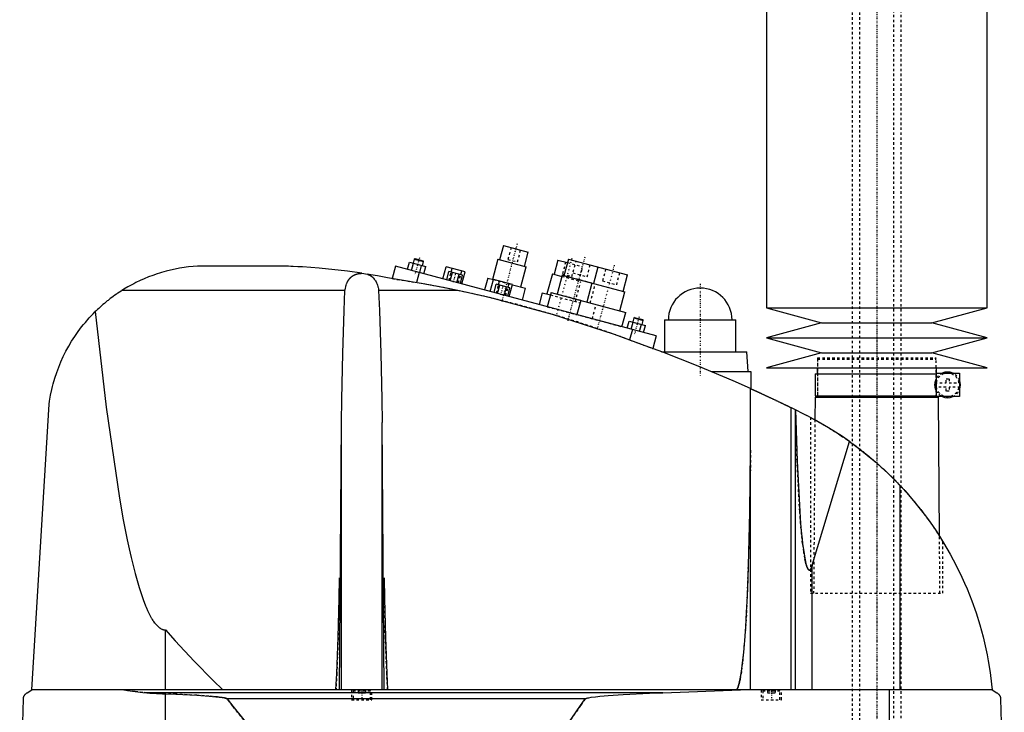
# Model space of a CAD drawing. Extents: x -139 to 602, y -144 to 599.
# Tile 5 of 6: x 200 to 602, y 68 to 351. Entities that reach past the tile are written whole.
import ezdxf

# ---------------------------------------------------------------- set-up
doc = ezdxf.new("R2010")
doc.units = 0
doc.linetypes.add('CENTER', pattern=[1.5, 0.45, -0.5, 0.05, -0.5])
doc.linetypes.add('DASHED', pattern=[2, 1, -1])
for name, color, linetype in [('AM_0', 7, 'CONTINUOUS'), ('AM_3', 7, 'DASHED'), ('AM_7', 7, 'CENTER')]:
    doc.layers.add(name, color=color, linetype=linetype)

msp = doc.modelspace()

# ---------------------------------------------------------------- linework, layer by layer
at = {"layer": 'AM_0', "color": 7, "linetype": 'CONTINUOUS'}
for p, q in [((505, 375), (505, 232.9)), ((595, 232.9), (595, 375)), ((397.76, 258.36), (396.21, 252.57)), ((397.76, 258.36), (407.9, 255.65)), ((361.65, 253.03), (361.34, 252.85)), ((361.65, 253.03), (365.03, 252.12)), ((406.35, 249.85), (407.9, 255.65)), ((305.5, 250), (274, 250)), ((353.75, 249.97), (352.38, 244.86)), ((460, 221.5), (353.75, 249.97)), ((358.61, 248.67), (359.39, 251.56)), ((359.39, 251.56), (366.08, 249.77)), ((360.29, 248.22), (361.06, 251.12)), ((361.34, 252.85), (360.89, 251.16)), ((361.34, 252.85), (365.21, 251.82)), ((363.63, 247.32), (364.41, 250.22)), ((364.75, 250.13), (365.21, 251.82)), ((365.21, 251.82), (365.03, 252.12)), ((365.3, 246.87), (366.08, 249.77)), ((373.07, 244.79), (374.39, 249.72)), ((382.11, 247.65), (374.39, 249.72)), ((376.48, 247.5), (376.89, 249.05)), ((395.48, 252.76), (393.28, 244.55)), ((395.48, 252.76), (407.07, 249.66)), ((404.87, 241.45), (407.07, 249.66)), ((419.98, 252.41), (418.42, 246.62)), ((419.98, 252.41), (423.84, 251.38)), ((424.23, 252.83), (422.42, 246.06)), ((424.23, 252.83), (448.38, 246.36)), ((436.3, 249.59), (434.49, 242.83)), ((340.04, 247.02), (342.28, 246.66)), ((363.41, 247.38), (362.3, 243.24)), ((374.62, 244.38), (375.53, 247.76)), ((381.11, 246.26), (375.53, 247.76)), ((376.02, 244), (376.93, 247.38)), ((378.81, 243.26), (379.71, 246.64)), ((380.2, 242.88), (381.11, 246.26)), ((380.34, 246.47), (380.76, 248.01)), ((380.79, 242.72), (382.11, 247.65)), ((391.35, 245.07), (390.06, 240.24)), ((391.35, 245.07), (393.68, 244.45)), ((417.7, 246.81), (415.5, 238.6)), ((417.7, 246.81), (421.56, 245.78)), ((421.69, 246.26), (419.62, 238.53)), ((421.69, 246.26), (447.29, 239.4)), ((446.56, 239.59), (448.38, 246.36)), ((392.39, 239.62), (393.71, 244.54)), ((401.43, 242.47), (393.71, 244.54)), ((393.94, 239.2), (394.85, 242.58)), ((400.43, 241.09), (394.85, 242.58)), ((395.34, 238.83), (396.24, 242.21)), ((395.8, 242.33), (396.21, 243.87)), ((398.13, 238.08), (399.03, 241.46)), ((399.52, 237.71), (400.43, 241.09)), ((399.66, 241.29), (400.08, 242.84)), ((400.11, 237.55), (401.43, 242.47)), ((401.41, 242.38), (406.81, 240.93)), ((405.51, 236.1), (406.81, 240.93)), ((433.77, 243.02), (431.7, 235.3)), ((333.13, 240), (242.19, 240)), ((379.16, 240), (346.87, 240)), ((413.57, 239.12), (412.27, 234.29)), ((413.57, 239.12), (416.95, 238.21)), ((417.21, 239.18), (415.65, 233.38)), ((417.21, 239.18), (447.63, 231.03)), ((445.22, 231.67), (447.29, 239.4)), ((429.28, 235.94), (427.73, 230.15)), ((505, 232.9), (527.5, 226.8)), ((505, 232.9), (595, 232.9)), ((572.5, 226.8), (595, 232.9)), ((446.08, 225.23), (447.63, 231.03)), ((451.24, 229.02), (450.93, 228.85)), ((451.24, 229.02), (454.62, 228.12)), ((448.2, 224.66), (448.98, 227.56)), ((448.98, 227.56), (455.67, 225.77)), ((449.88, 224.21), (450.65, 227.11)), ((450.93, 228.85), (450.48, 227.16)), ((450.93, 228.85), (454.8, 227.81)), ((453.22, 223.32), (454, 226.21)), ((454.34, 226.12), (454.8, 227.81)), ((454.8, 227.81), (454.62, 228.12)), ((454.89, 222.87), (455.67, 225.77)), ((463.5, 228), (463.5, 215)), ((463.5, 228), (492.5, 228)), ((492.5, 215), (492.5, 228)), ((527.5, 226.8), (505, 220.7)), ((527.5, 226.8), (572.5, 226.8)), ((595, 220.7), (572.5, 226.8)), ((450.34, 224.09), (449.21, 219.86)), ((460, 221.5), (458.62, 216.36)), ((505, 220.7), (527.5, 214.6)), ((505, 220.7), (595, 220.7)), ((572.5, 214.6), (595, 220.7)), ((462.27, 215), (497, 215)), ((497.5, 207), (497, 215)), ((527.5, 214.6), (505, 208.5)), ((527.5, 214.6), (572.5, 214.6)), ((595, 208.5), (572.5, 214.6)), ((482.43, 207), (498.65, 207)), ((498.65, 207), (498.65, 199.94)), ((505, 208.5), (595, 208.5)), ((524.85, 206), (524.85, 197)), ((524.85, 206), (574.4, 206)), ((525.65, 208.5), (525.65, 206)), ((574.35, 206), (574.35, 208.5)), ((574.4, 206.3), (583.75, 206.3)), ((574.4, 196.7), (574.4, 206.3)), ((583.75, 206.3), (583.75, 196.7)), ((498.5, 77.05), (498.5, 200.01)), ((524.85, 197), (574.4, 197)), ((525.65, 197), (525.65, 196.5)), ((574.35, 196.5), (574.35, 197)), ((205.5, 77.05), (212.5, 193.62)), ((524.83, 196.5), (524.76, 187.27)), ((524.83, 196.5), (575.17, 196.5)), ((583.75, 196.7), (574.4, 196.7)), ((575.58, 139.77), (575.17, 196.5)), ((515.04, 77.05), (515.04, 192.21)), ((515.04, 192.21), (521.5, 189)), ((516.82, 77.05), (516.82, 191.34)), ((330.88, 77.05), (331.67, 186.12)), ((331.67, 77.05), (331.67, 186.12)), ((349.12, 77.05), (348.33, 186.12)), ((348.33, 77.05), (348.33, 186.12)), ((523, 188.22), (524.76, 187.27)), ((523.7, 127.93), (538.83, 178.45)), ((559.54, 77.05), (559.54, 160.38)), ((575.58, 139.76), (577, 137.5)), ((523.7, 77.05), (523.7, 127.93)), ((260, 77.05), (260, 101.49)), ((203.5, 75.85), (205.5, 77.05)), ((597, 77.05), (205.5, 77.05)), ((462.76, 75.85), (494.4, 77.05)), ((555.15, 16.5), (555.15, 77.05)), ((597, 77.05), (599, 75.85)), ((200.5, 16.5), (202, 73.35)), ((462.76, 75.85), (252.3, 75.85)), ((260, 16.5), (260, 75.49)), ((431.04, 73.35), (285.14, 73.35)), ((600.5, 73.35), (602, 16.5))]:
    msp.add_line(p, q, dxfattribs=at)
for points in [[(274, 250, 0), (273.07, 249.95, 0), (271.22, 249.81, 0), (269.37, 249.62, 0), (268.44, 249.51, 0), (267.52, 249.38, 0), (265.68, 249.08, 0), (263.84, 248.73, 0), (262.01, 248.33, 0), (260.2, 247.87, 0), (258.39, 247.36, 0), (257.49, 247.09, 0), (256.6, 246.8, 0), (254.82, 246.19, 0), (253.05, 245.52, 0), (251.31, 244.8, 0), (249.59, 244.04, 0), (247.9, 243.22, 0), (247.06, 242.79, 0), (246.23, 242.36, 0), (244.59, 241.45, 0), (242.98, 240.49, 0), (242.19, 240, 0)], [(340.04, 247.02, 0), (334.21, 247.86, 0), (322.58, 249.13, 0), (315.86, 249.61, 0), (313.96, 249.72, 0), (312.06, 249.8, 0), (311.12, 249.84, 0), (310.18, 249.88, 0), (308.3, 249.94, 0), (306.43, 249.98, 0), (305.5, 250, 0)], [(333.13, 240, 0), (333.17, 240.31, 0), (333.29, 240.92, 0), (333.43, 241.53, 0), (333.51, 241.83, 0), (333.6, 242.12, 0), (333.8, 242.7, 0), (333.93, 243.02, 0), (333.97, 243.11, 0), (334.01, 243.21, 0), (334.03, 243.25, 0), (334.05, 243.3, 0), (334.09, 243.38, 0), (334.13, 243.47, 0), (334.18, 243.56, 0), (334.22, 243.65, 0), (334.27, 243.73, 0), (334.29, 243.78, 0), (334.32, 243.82, 0), (334.37, 243.9, 0), (334.42, 243.99, 0), (334.47, 244.07, 0), (334.52, 244.15, 0), (334.57, 244.23, 0), (334.6, 244.27, 0), (334.62, 244.31, 0), (334.68, 244.39, 0), (334.73, 244.47, 0), (334.79, 244.55, 0), (334.85, 244.62, 0), (334.91, 244.7, 0), (334.93, 244.74, 0), (334.96, 244.77, 0), (335.03, 244.85, 0), (335.09, 244.92, 0), (335.12, 244.95, 0), (335.15, 244.99, 0), (335.21, 245.06, 0), (335.28, 245.13, 0), (335.31, 245.16, 0), (335.34, 245.2, 0), (335.41, 245.26, 0), (335.48, 245.33, 0), (335.55, 245.39, 0), (335.62, 245.46, 0), (335.69, 245.52, 0), (335.73, 245.55, 0), (335.76, 245.58, 0), (335.84, 245.64, 0), (335.91, 245.7, 0), (335.99, 245.76, 0), (336.06, 245.81, 0), (336.14, 245.87, 0), (336.18, 245.89, 0), (336.22, 245.92, 0), (336.3, 245.97, 0), (336.38, 246.03, 0), (336.46, 246.08, 0), (336.54, 246.13, 0), (336.63, 246.18, 0), (336.67, 246.2, 0), (336.72, 246.22, 0), (336.81, 246.27, 0), (336.9, 246.32, 0), (336.99, 246.36, 0), (337.08, 246.41, 0), (337.18, 246.45, 0), (337.22, 246.47, 0), (337.27, 246.49, 0), (337.37, 246.53, 0), (337.47, 246.57, 0), (337.57, 246.6, 0), (337.67, 246.64, 0), (337.77, 246.67, 0), (337.82, 246.69, 0), (337.87, 246.71, 0), (337.97, 246.74, 0), (338.08, 246.77, 0), (338.13, 246.78, 0), (338.18, 246.79, 0), (338.29, 246.82, 0), (338.39, 246.84, 0), (338.45, 246.86, 0), (338.5, 246.87, 0), (338.6, 246.89, 0), (338.71, 246.91, 0), (338.82, 246.93, 0), (338.93, 246.94, 0), (339.03, 246.96, 0), (339.09, 246.96, 0), (339.14, 246.97, 0), (339.25, 246.98, 0), (339.35, 246.99, 0), (339.46, 247, 0), (339.57, 247.01, 0), (339.67, 247.01, 0), (339.72, 247.01, 0), (339.78, 247.02, 0), (339.88, 247.02, 0), (339.98, 247.02, 0), (340.04, 247.02, 0)], [(350.5, 245.15, 0), (349.14, 245.42, 0), (346.4, 245.94, 0), (343.66, 246.42, 0), (342.28, 246.66, 0)], [(342.28, 246.66, 0), (342.32, 246.64, 0), (342.4, 246.61, 0), (342.48, 246.59, 0), (342.52, 246.57, 0), (342.56, 246.56, 0), (342.64, 246.53, 0), (342.72, 246.49, 0), (342.79, 246.46, 0), (342.87, 246.43, 0), (342.94, 246.39, 0), (342.98, 246.38, 0), (343.02, 246.36, 0), (343.09, 246.32, 0), (343.16, 246.29, 0), (343.24, 246.25, 0), (343.31, 246.21, 0), (343.37, 246.17, 0), (343.41, 246.15, 0), (343.44, 246.13, 0), (343.51, 246.09, 0), (343.58, 246.05, 0), (343.61, 246.03, 0), (343.64, 246.01, 0), (343.71, 245.97, 0), (343.77, 245.93, 0), (343.8, 245.91, 0), (343.83, 245.89, 0), (343.89, 245.84, 0), (343.96, 245.8, 0), (344.02, 245.75, 0), (344.08, 245.71, 0), (344.14, 245.66, 0), (344.17, 245.64, 0), (344.19, 245.61, 0), (344.25, 245.57, 0), (344.31, 245.52, 0), (344.37, 245.47, 0), (344.42, 245.42, 0), (344.48, 245.37, 0), (344.51, 245.34, 0), (344.53, 245.32, 0), (344.59, 245.26, 0), (344.64, 245.21, 0), (344.82, 245.02, 0), (345.11, 244.67, 0), (345.38, 244.3, 0), (345.51, 244.11, 0), (345.63, 243.91, 0), (345.85, 243.5, 0), (346.05, 243.07, 0), (346.23, 242.63, 0), (346.39, 242.17, 0), (346.53, 241.7, 0), (346.59, 241.46, 0), (346.65, 241.22, 0), (346.75, 240.74, 0), (346.84, 240.25, 0), (346.87, 240, 0)], [(379.16, 240, 0), (374.48, 240.96, 0), (364.99, 242.76, 0), (355.36, 244.4, 0), (350.5, 245.15, 0)], [(242.19, 240, 0), (241.86, 239.79, 0), (241.22, 239.37, 0), (240.58, 238.95, 0), (240.26, 238.73, 0), (239.94, 238.51, 0), (239.31, 238.07, 0), (238.68, 237.62, 0), (238.06, 237.16, 0), (237.45, 236.7, 0), (236.84, 236.23, 0), (236.53, 235.99, 0), (236.23, 235.75, 0), (235.64, 235.26, 0), (235.04, 234.77, 0), (234.46, 234.27, 0), (233.88, 233.76, 0), (233.3, 233.25, 0), (233.02, 232.99, 0), (232.73, 232.73, 0), (232.17, 232.2, 0), (231.62, 231.66, 0), (231.34, 231.39, 0)], [(331.67, 186.12, 0), (331.81, 195.73, 0), (332.22, 214.34, 0), (332.79, 231.8, 0), (333.13, 240, 0)], [(346.87, 240, 0), (347.21, 231.8, 0), (347.78, 214.34, 0), (348.19, 195.73, 0), (348.33, 186.12, 0)], [(455.5, 217.5, 0), (443.04, 222.09, 0), (417.78, 230.27, 0), (392.11, 237.1, 0), (379.16, 240, 0)], [(212.5, 193.62, 0), (212.68, 194.85, 0), (213.09, 197.27, 0), (213.59, 199.65, 0), (213.87, 200.82, 0), (214.17, 201.98, 0), (214.84, 204.28, 0), (215.58, 206.54, 0), (216.41, 208.76, 0), (217.31, 210.94, 0), (218.29, 213.09, 0), (218.8, 214.15, 0), (219.34, 215.2, 0), (220.48, 217.28, 0), (221.68, 219.31, 0), (222.97, 221.3, 0), (224.33, 223.25, 0), (225.76, 225.15, 0), (226.51, 226.08, 0), (227.27, 227, 0), (228.85, 228.8, 0), (230.49, 230.54, 0), (231.34, 231.39, 0)], [(231.34, 231.39, 0), (235.75, 192.38, 0), (241.14, 155.29, 0), (242.72, 146.42, 0), (244.32, 138.32, 0), (245.13, 134.57, 0), (245.93, 131.02, 0), (247.56, 124.51, 0), (249.19, 118.8, 0), (250.84, 113.89, 0), (251.8, 111.41, 0), (252.08, 110.75, 0), (252.36, 110.11, 0), (252.49, 109.8, 0), (252.63, 109.5, 0), (252.91, 108.9, 0), (253.19, 108.34, 0), (253.46, 107.79, 0), (253.74, 107.26, 0), (254.02, 106.76, 0), (254.16, 106.52, 0), (254.29, 106.29, 0), (254.57, 105.83, 0), (254.85, 105.4, 0), (254.99, 105.19, 0), (255.13, 104.99, 0), (255.4, 104.6, 0), (255.68, 104.23, 0), (255.82, 104.06, 0), (255.96, 103.89, 0), (256.24, 103.57, 0), (256.52, 103.28, 0), (256.8, 103, 0), (257.07, 102.75, 0), (257.35, 102.52, 0), (257.49, 102.42, 0), (257.63, 102.32, 0), (257.91, 102.13, 0), (258.19, 101.97, 0), (258.47, 101.84, 0), (258.63, 101.77, 0), (258.68, 101.75, 0), (258.72, 101.73, 0), (258.75, 101.72, 0), (258.77, 101.72, 0), (258.82, 101.7, 0), (258.86, 101.68, 0), (258.91, 101.67, 0), (258.95, 101.65, 0), (259, 101.64, 0), (259.02, 101.63, 0), (259.05, 101.63, 0), (259.09, 101.61, 0), (259.14, 101.6, 0), (259.16, 101.6, 0), (259.19, 101.59, 0), (259.23, 101.58, 0), (259.28, 101.57, 0), (259.3, 101.56, 0), (259.33, 101.56, 0), (259.37, 101.55, 0), (259.42, 101.54, 0), (259.47, 101.53, 0), (259.51, 101.53, 0), (259.56, 101.52, 0), (259.58, 101.52, 0), (259.6, 101.52, 0), (259.65, 101.51, 0), (259.7, 101.51, 0), (259.74, 101.5, 0), (259.79, 101.5, 0), (259.84, 101.5, 0), (259.86, 101.5, 0), (259.88, 101.49, 0), (259.93, 101.49, 0), (259.98, 101.49, 0), (260, 101.49, 0)], [(498.5, 200.01, 0), (491.43, 203.15, 0), (477.17, 209.17, 0), (462.76, 214.82, 0), (455.5, 217.5, 0)], [(498.5, 200.01, 0), (498.5, 200.01, 0), (498.51, 200, 0), (498.52, 200, 0), (498.53, 199.99, 0), (498.54, 199.99, 0), (498.56, 199.98, 0), (498.59, 199.96, 0), (498.63, 199.95, 0), (498.67, 199.93, 0), (498.73, 199.9, 0), (498.75, 199.89, 0), (498.78, 199.88, 0), (498.85, 199.85, 0), (498.91, 199.82, 0), (498.99, 199.78, 0), (499.07, 199.75, 0), (499.16, 199.71, 0), (499.21, 199.69, 0), (499.25, 199.66, 0), (499.35, 199.62, 0), (499.46, 199.57, 0), (499.51, 199.55, 0), (499.57, 199.52, 0), (499.68, 199.47, 0), (499.8, 199.42, 0), (499.86, 199.39, 0), (499.93, 199.36, 0), (500.05, 199.3, 0), (500.19, 199.24, 0), (500.32, 199.18, 0), (500.46, 199.11, 0), (500.6, 199.05, 0), (500.68, 199.02, 0), (500.75, 198.98, 0), (500.9, 198.91, 0), (501.05, 198.84, 0), (501.21, 198.77, 0), (501.37, 198.7, 0), (501.53, 198.62, 0), (501.62, 198.59, 0), (501.7, 198.55, 0), (501.87, 198.47, 0), (502.05, 198.39, 0), (502.23, 198.3, 0), (502.41, 198.22, 0), (502.6, 198.13, 0), (502.7, 198.09, 0), (502.79, 198.04, 0), (502.98, 197.95, 0), (503.18, 197.86, 0), (503.38, 197.77, 0), (503.58, 197.68, 0), (503.78, 197.58, 0), (503.88, 197.54, 0), (503.99, 197.49, 0), (504.19, 197.39, 0), (504.4, 197.3, 0), (504.61, 197.2, 0), (504.82, 197.1, 0), (505.03, 197, 0), (505.13, 196.96, 0), (505.24, 196.91, 0), (505.45, 196.81, 0), (505.66, 196.71, 0), (505.76, 196.66, 0), (505.87, 196.61, 0), (506.08, 196.51, 0), (506.29, 196.41, 0), (506.39, 196.36, 0), (506.5, 196.32, 0), (506.7, 196.22, 0), (506.91, 196.12, 0), (507.11, 196.03, 0), (507.32, 195.93, 0), (507.52, 195.83, 0), (507.63, 195.78, 0), (507.73, 195.73, 0), (507.94, 195.63, 0), (508.15, 195.54, 0), (508.36, 195.44, 0), (508.57, 195.34, 0), (508.78, 195.24, 0), (508.88, 195.19, 0), (508.99, 195.14, 0), (509.2, 195.04, 0), (509.41, 194.94, 0), (509.61, 194.84, 0), (509.82, 194.74, 0), (510.02, 194.64, 0), (510.13, 194.59, 0), (510.23, 194.54, 0), (510.43, 194.45, 0), (510.63, 194.35, 0), (510.83, 194.26, 0), (511.02, 194.16, 0), (511.21, 194.07, 0), (511.31, 194.03, 0), (511.4, 193.98, 0), (511.59, 193.89, 0), (511.77, 193.8, 0), (511.95, 193.72, 0), (512.13, 193.63, 0), (512.3, 193.55, 0), (512.38, 193.51, 0), (512.47, 193.47, 0), (512.63, 193.39, 0), (512.79, 193.31, 0), (512.87, 193.27, 0), (512.95, 193.23, 0), (513.1, 193.16, 0), (513.24, 193.09, 0), (513.32, 193.05, 0), (513.39, 193.02, 0), (513.53, 192.95, 0), (513.67, 192.88, 0), (513.81, 192.82, 0), (513.94, 192.75, 0), (514.07, 192.69, 0), (514.13, 192.66, 0), (514.19, 192.63, 0), (514.31, 192.57, 0), (514.42, 192.51, 0), (514.53, 192.46, 0), (514.64, 192.41, 0), (514.74, 192.36, 0), (514.79, 192.34, 0), (514.83, 192.32, 0), (514.92, 192.27, 0), (515, 192.23, 0), (515.04, 192.21, 0)], [(516.84, 191.33, 0), (517.47, 170.39, 0), (518.57, 149.87, 0), (518.94, 145, 0), (519.34, 140.63, 0), (519.54, 138.64, 0), (519.75, 136.79, 0), (520.19, 133.5, 0), (520.63, 130.78, 0), (520.9, 129.47, 0), (520.98, 129.13, 0), (521.06, 128.81, 0), (521.09, 128.65, 0), (521.13, 128.5, 0), (521.21, 128.22, 0), (521.29, 127.95, 0), (521.37, 127.69, 0), (521.45, 127.46, 0), (521.52, 127.24, 0), (521.56, 127.13, 0), (521.6, 127.03, 0), (521.68, 126.85, 0), (521.76, 126.68, 0), (521.84, 126.53, 0), (521.92, 126.39, 0), (521.97, 126.32, 0), (521.98, 126.3, 0), (521.99, 126.29, 0), (522, 126.28, 0), (522.01, 126.27, 0), (522.02, 126.25, 0), (522.03, 126.23, 0), (522.04, 126.22, 0), (522.05, 126.22, 0), (522.06, 126.2, 0), (522.07, 126.18, 0), (522.08, 126.18, 0), (522.09, 126.17, 0), (522.1, 126.15, 0), (522.11, 126.14, 0), (522.13, 126.13, 0), (522.14, 126.11, 0), (522.15, 126.1, 0), (522.16, 126.09, 0), (522.16, 126.09, 0), (522.18, 126.08, 0), (522.19, 126.06, 0), (522.2, 126.05, 0), (522.22, 126.04, 0), (522.23, 126.03, 0), (522.24, 126.03, 0), (522.24, 126.02, 0), (522.26, 126.01, 0), (522.27, 126.01, 0), (522.28, 126, 0), (522.28, 126, 0), (522.3, 125.99, 0), (522.31, 125.98, 0), (522.32, 125.98, 0), (522.32, 125.98, 0), (522.34, 125.97, 0), (522.35, 125.97, 0), (522.36, 125.96, 0), (522.38, 125.96, 0), (522.39, 125.95, 0), (522.4, 125.95, 0), (522.4, 125.95, 0), (522.42, 125.94, 0), (522.43, 125.94, 0), (522.44, 125.94, 0), (522.46, 125.94, 0), (522.47, 125.94, 0), (522.48, 125.94, 0), (522.48, 125.94, 0), (522.5, 125.94, 0), (522.51, 125.94, 0), (522.52, 125.94, 0), (522.52, 125.94, 0), (522.54, 125.94, 0), (522.55, 125.94, 0), (522.56, 125.94, 0), (522.56, 125.94, 0), (522.58, 125.94, 0), (522.59, 125.95, 0), (522.6, 125.95, 0), (522.62, 125.95, 0), (522.63, 125.96, 0), (522.64, 125.96, 0), (522.64, 125.96, 0), (522.66, 125.97, 0), (522.67, 125.97, 0), (522.68, 125.98, 0), (522.7, 125.99, 0), (522.71, 125.99, 0), (522.72, 126, 0), (522.72, 126, 0), (522.74, 126.01, 0), (522.75, 126.02, 0), (522.76, 126.03, 0), (522.78, 126.04, 0), (522.79, 126.05, 0), (522.8, 126.05, 0), (522.8, 126.06, 0), (522.82, 126.07, 0), (522.83, 126.08, 0), (522.84, 126.09, 0), (522.86, 126.11, 0), (522.87, 126.12, 0), (522.88, 126.13, 0), (522.88, 126.13, 0), (522.9, 126.15, 0), (522.91, 126.16, 0), (522.92, 126.18, 0), (522.94, 126.19, 0), (522.95, 126.21, 0), (522.96, 126.22, 0), (522.96, 126.22, 0), (522.97, 126.24, 0), (522.99, 126.26, 0), (522.99, 126.27, 0), (523, 126.28, 0), (523.01, 126.3, 0), (523.03, 126.31, 0), (523.03, 126.32, 0), (523.04, 126.33, 0), (523.05, 126.35, 0), (523.07, 126.37, 0), (523.11, 126.45, 0), (523.19, 126.59, 0), (523.27, 126.75, 0), (523.35, 126.92, 0), (523.43, 127.12, 0), (523.47, 127.22, 0), (523.51, 127.33, 0), (523.59, 127.55, 0), (523.67, 127.8, 0), (523.7, 127.93, 0)], [(538.83, 178.45, 0), (536.05, 180.38, 0), (530.36, 184.04, 0), (524.49, 187.42, 0), (521.5, 189, 0)], [(538.83, 178.45, 0), (542.52, 175.73, 0), (549.63, 169.92, 0), (556.34, 163.67, 0), (559.54, 160.38, 0)], [(492.5, 77.05, 0), (492.51, 77.05, 0), (492.52, 77.05, 0), (492.54, 77.05, 0), (492.54, 77.05, 0), (492.55, 77.05, 0), (492.57, 77.06, 0), (492.58, 77.06, 0), (492.59, 77.06, 0), (492.61, 77.07, 0), (492.62, 77.07, 0), (492.63, 77.07, 0), (492.64, 77.08, 0), (492.65, 77.08, 0), (492.67, 77.09, 0), (492.68, 77.09, 0), (492.7, 77.1, 0), (492.71, 77.11, 0), (492.72, 77.11, 0), (492.73, 77.12, 0), (492.74, 77.13, 0), (492.75, 77.14, 0), (492.76, 77.14, 0), (492.77, 77.15, 0), (492.78, 77.16, 0), (492.8, 77.17, 0), (492.81, 77.18, 0), (492.81, 77.18, 0), (492.83, 77.2, 0), (492.84, 77.21, 0), (492.86, 77.22, 0), (492.87, 77.24, 0), (492.89, 77.25, 0), (492.89, 77.26, 0), (492.9, 77.27, 0), (492.91, 77.28, 0), (492.93, 77.3, 0), (492.94, 77.32, 0), (492.96, 77.33, 0), (492.97, 77.35, 0), (492.98, 77.36, 0), (492.99, 77.37, 0), (493, 77.39, 0), (493.02, 77.41, 0), (493.03, 77.43, 0), (493.04, 77.45, 0), (493.06, 77.48, 0), (493.07, 77.49, 0), (493.07, 77.5, 0), (493.09, 77.52, 0), (493.1, 77.54, 0), (493.15, 77.63, 0), (493.24, 77.8, 0), (493.28, 77.89, 0), (493.33, 77.98, 0), (493.41, 78.19, 0), (493.5, 78.41, 0), (493.58, 78.66, 0), (493.67, 78.93, 0), (493.76, 79.22, 0), (493.8, 79.37, 0), (493.84, 79.52, 0), (493.93, 79.85, 0), (494.01, 80.2, 0), (494.05, 80.38, 0), (494.3, 81.58, 0), (494.8, 84.49, 0), (495.27, 88.1, 0), (495.72, 92.36, 0), (496.15, 97.25, 0), (496.55, 102.74, 0), (496.74, 105.69, 0), (496.92, 108.77, 0), (497.26, 115.3, 0), (497.56, 122.29, 0), (498.3, 149.52, 0), (498.5, 174.82, 0)], [(559.54, 160.38, 0), (561.41, 158.34, 0), (564.99, 154.24, 0), (568.3, 150.11, 0), (569.89, 148.01, 0), (571.45, 145.88, 0), (574.44, 141.53, 0), (577.27, 137.05, 0), (579.93, 132.47, 0), (582.42, 127.8, 0), (584.72, 123.04, 0), (585.8, 120.64, 0), (586.83, 118.23, 0), (588.74, 113.37, 0), (590.47, 108.47, 0), (591.99, 103.56, 0), (593.33, 98.65, 0), (594.47, 93.75, 0), (594.97, 91.32, 0), (595.42, 88.89, 0), (596.18, 84.09, 0), (596.77, 79.37, 0), (597, 77.05, 0)], [(329.47, 77.05, 0), (329.81, 83.72, 0), (330.36, 98.37, 0), (330.75, 114.39, 0), (330.88, 122.75, 0)], [(349.12, 122.75, 0), (349.25, 114.39, 0), (349.64, 98.37, 0), (350.19, 83.72, 0), (350.53, 77.05, 0)], [(260, 101.49, 0), (263.89, 97.11, 0), (271.66, 88.72, 0), (279.43, 80.82, 0), (283.32, 77.05, 0)], [(242.93, 77.05, 0), (244.47, 76.79, 0), (247.58, 76.34, 0), (250.72, 75.99, 0), (252.3, 75.85, 0)], [(202, 73.35, 0), (202, 73.35, 0), (202, 73.36, 0), (202, 73.37, 0), (202, 73.38, 0), (202, 73.38, 0), (202, 73.39, 0), (202, 73.4, 0), (202, 73.41, 0), (202, 73.42, 0), (202, 73.43, 0), (202, 73.43, 0), (202, 73.44, 0), (202, 73.45, 0), (202.01, 73.46, 0), (202.01, 73.47, 0), (202.01, 73.47, 0), (202.01, 73.48, 0), (202.01, 73.49, 0), (202.01, 73.49, 0), (202.01, 73.5, 0), (202.01, 73.51, 0), (202.01, 73.52, 0), (202.01, 73.54, 0), (202.02, 73.59, 0), (202.02, 73.65, 0), (202.03, 73.7, 0), (202.04, 73.74, 0), (202.05, 73.79, 0), (202.05, 73.81, 0), (202.06, 73.84, 0), (202.06, 73.88, 0), (202.07, 73.92, 0), (202.08, 73.96, 0), (202.09, 74, 0), (202.1, 74.03, 0), (202.11, 74.05, 0), (202.11, 74.07, 0), (202.12, 74.11, 0), (202.13, 74.14, 0), (202.14, 74.16, 0), (202.14, 74.17, 0), (202.16, 74.21, 0), (202.17, 74.24, 0), (202.17, 74.26, 0), (202.18, 74.27, 0), (202.19, 74.31, 0), (202.2, 74.34, 0), (202.25, 74.44, 0), (202.32, 74.61, 0), (202.4, 74.76, 0), (202.48, 74.89, 0), (202.57, 75.01, 0), (202.61, 75.06, 0), (202.65, 75.12, 0), (202.74, 75.22, 0), (202.83, 75.32, 0), (202.93, 75.42, 0), (203.02, 75.51, 0), (203.12, 75.59, 0), (203.18, 75.63, 0), (203.23, 75.67, 0), (203.33, 75.75, 0), (203.44, 75.82, 0), (203.5, 75.85, 0)], [(252.3, 75.85, 0), (253.62, 75.75, 0), (256.22, 75.59, 0), (258.77, 75.5, 0), (260, 75.49, 0)], [(260, 75.49, 0), (264.12, 75.31, 0), (272.73, 74.85, 0), (277.71, 74.5, 0), (279.1, 74.38, 0), (280.47, 74.24, 0), (281.15, 74.17, 0), (281.81, 74.09, 0), (283.13, 73.91, 0), (283.95, 73.76, 0), (284.18, 73.71, 0), (284.41, 73.65, 0), (284.52, 73.62, 0), (284.63, 73.59, 0), (284.76, 73.55, 0), (284.79, 73.54, 0), (284.83, 73.52, 0), (284.84, 73.52, 0), (284.86, 73.51, 0), (284.9, 73.5, 0), (284.93, 73.48, 0), (284.96, 73.47, 0), (285, 73.45, 0), (285.03, 73.43, 0), (285.05, 73.42, 0), (285.07, 73.41, 0), (285.08, 73.4, 0), (285.09, 73.39, 0), (285.09, 73.39, 0), (285.1, 73.39, 0), (285.1, 73.39, 0), (285.11, 73.38, 0), (285.11, 73.38, 0), (285.12, 73.37, 0), (285.12, 73.37, 0), (285.12, 73.37, 0), (285.13, 73.36, 0), (285.13, 73.36, 0), (285.13, 73.36, 0), (285.14, 73.35, 0), (285.14, 73.35, 0)], [(285.14, 73.35, 0), (287.39, 70.43, 0), (291.88, 64.83, 0), (296.37, 59.53, 0), (298.61, 56.99, 0), (300.86, 54.53, 0), (305.35, 49.84, 0), (309.84, 45.46, 0), (314.33, 41.38, 0), (318.83, 37.61, 0), (323.32, 34.15, 0), (325.56, 32.53, 0), (327.81, 30.99, 0), (332.3, 28.14, 0), (336.8, 25.59, 0), (341.29, 23.35, 0), (345.78, 21.42, 0), (350.27, 19.79, 0), (352.52, 19.09, 0), (354.77, 18.47, 0), (359.26, 17.45, 0), (363.75, 16.74, 0), (366, 16.5, 0)], [(366, 16.5, 0), (367.81, 17, 0), (371.42, 18.17, 0), (375.04, 19.6, 0), (376.84, 20.41, 0), (378.65, 21.27, 0), (382.26, 23.19, 0), (385.88, 25.36, 0), (389.49, 27.78, 0), (393.11, 30.44, 0), (396.72, 33.35, 0), (398.53, 34.9, 0), (400.33, 36.51, 0), (403.95, 39.92, 0), (407.56, 43.57, 0), (411.17, 47.47, 0), (414.79, 51.62, 0), (418.4, 56.02, 0), (420.21, 58.31, 0), (422.01, 60.66, 0), (425.62, 65.55, 0), (429.24, 70.69, 0), (431.04, 73.35, 0)], [(431.04, 73.35, 0), (431.05, 73.35, 0), (431.05, 73.36, 0), (431.06, 73.37, 0), (431.06, 73.37, 0), (431.06, 73.37, 0), (431.07, 73.38, 0), (431.07, 73.38, 0), (431.08, 73.39, 0), (431.09, 73.39, 0), (431.09, 73.4, 0), (431.09, 73.4, 0), (431.1, 73.4, 0), (431.1, 73.41, 0), (431.11, 73.41, 0), (431.13, 73.43, 0), (431.15, 73.44, 0), (431.17, 73.45, 0), (431.22, 73.48, 0), (431.26, 73.5, 0), (431.3, 73.52, 0), (431.35, 73.54, 0), (431.4, 73.56, 0), (431.42, 73.57, 0), (431.44, 73.57, 0), (431.49, 73.59, 0), (431.54, 73.61, 0), (431.69, 73.65, 0), (431.83, 73.69, 0), (431.96, 73.73, 0), (432.24, 73.79, 0), (432.52, 73.85, 0), (433.54, 74.02, 0), (435.34, 74.26, 0), (436.23, 74.36, 0), (437.11, 74.45, 0), (438.78, 74.6, 0), (440.47, 74.74, 0), (446.52, 75.14, 0), (457.28, 75.66, 0), (462.76, 75.85, 0)], [(599, 75.85, 0), (599.06, 75.82, 0), (599.17, 75.75, 0), (599.27, 75.67, 0), (599.33, 75.63, 0), (599.38, 75.59, 0), (599.48, 75.51, 0), (599.58, 75.41, 0), (599.67, 75.32, 0), (599.77, 75.22, 0), (599.86, 75.11, 0), (599.9, 75.06, 0), (599.94, 75, 0), (600.02, 74.88, 0), (600.1, 74.75, 0), (600.18, 74.59, 0), (600.26, 74.43, 0), (600.3, 74.32, 0), (600.32, 74.29, 0), (600.33, 74.26, 0), (600.33, 74.24, 0), (600.34, 74.22, 0), (600.35, 74.19, 0), (600.36, 74.16, 0), (600.37, 74.14, 0), (600.37, 74.12, 0), (600.38, 74.09, 0), (600.39, 74.05, 0), (600.4, 74.04, 0), (600.4, 74.02, 0), (600.41, 73.98, 0), (600.42, 73.94, 0), (600.43, 73.9, 0), (600.44, 73.86, 0), (600.45, 73.82, 0), (600.45, 73.8, 0), (600.46, 73.78, 0), (600.46, 73.73, 0), (600.47, 73.68, 0), (600.48, 73.63, 0), (600.48, 73.58, 0), (600.49, 73.53, 0), (600.49, 73.51, 0), (600.49, 73.48, 0), (600.5, 73.43, 0), (600.5, 73.4, 0), (600.5, 73.39, 0), (600.5, 73.38, 0), (600.5, 73.38, 0), (600.5, 73.37, 0), (600.5, 73.36, 0), (600.5, 73.35, 0), (600.5, 73.35, 0)]]:
    msp.add_polyline3d(points, dxfattribs=at)
for centre, radius, start, end in [((478, 228), 13, 0, 180), ((578.85, 201.5), 5.25, 66.1045, 113.8955), ((578.85, 201.5), 5.25, 338.9605, 21.0395), ((578.85, 201.5), 5.25, 246.1045, 293.8955)]:
    msp.add_arc(centre, radius, start, end, dxfattribs=at)
at = {"layer": 'AM_3', "color": 6, "linetype": 'DASHED'}
for p, q in [((543, 565.5), (543, -110.5)), ((557, -110.5), (557, 565.5)), ((540, 553.5), (540, -70.5)), ((560, -80.5), (560, 553.5)), ((400.9, 257.52), (399.6, 252.69)), ((403.47, 251.66), (404.76, 256.49)), ((399.6, 252.69), (403.47, 251.66)), ((423.12, 251.57), (421.82, 246.74)), ((423.84, 251.38), (430.12, 249.69)), ((425.68, 245.71), (427.37, 251.98)), ((428.57, 243.9), (430.12, 249.69)), ((431.87, 245.6), (433.16, 250.43)), ((375.57, 244.12), (376.48, 247.5)), ((376.82, 247.41), (375.92, 244.03)), ((378.91, 243.23), (379.82, 246.61)), ((379.44, 243.09), (380.34, 246.47)), ((421.56, 245.78), (429.29, 243.7)), ((421.82, 246.74), (425.68, 245.71)), ((433.77, 243.02), (422.42, 246.06)), ((426.07, 247.15), (431.87, 245.6)), ((439.44, 248.75), (438.15, 243.92)), ((443.94, 242.37), (445.24, 247.2)), ((352.38, 244.86), (362.3, 243.24)), ((393.68, 244.45), (401.41, 242.38)), ((394.89, 238.95), (395.8, 242.33)), ((396.14, 242.23), (395.23, 238.85)), ((398.23, 238.05), (399.13, 241.43)), ((398.76, 237.91), (399.66, 241.29)), ((427.09, 235.49), (429.29, 243.7)), ((433.14, 234.91), (435.21, 242.63)), ((438.15, 243.92), (443.94, 242.37)), ((416.95, 238.21), (429.02, 234.98)), ((429.28, 235.94), (419.62, 238.53)), ((415.65, 233.38), (446.08, 225.23)), ((434.01, 228.47), (435.56, 234.26)), ((449.21, 219.86), (458.62, 216.36)), ((525.83, 212.5), (525.83, 196.5)), ((525.83, 212.5), (574.17, 212.5)), ((526.33, 212.5), (525.83, 212)), ((525.83, 212), (525.83, 196.5)), ((525.83, 212), (574.17, 212)), ((574.17, 212), (573.67, 212.5)), ((574.17, 196.5), (574.17, 212.5)), ((574.17, 196.5), (574.17, 212)), ((573.68, 202.4), (578.25, 202.4)), ((574.16, 199.15), (574.16, 203.85)), ((578.25, 204), (579.45, 204)), ((578.25, 202.4), (578.25, 204)), ((579.45, 204), (579.45, 202.4)), ((579.45, 202.4), (584.02, 202.4)), ((578.25, 200.6), (573.68, 200.6)), ((578.25, 199), (578.25, 200.6)), ((579.45, 199), (578.25, 199)), ((579.45, 200.6), (579.45, 199)), ((584.02, 200.6), (579.45, 200.6)), ((523, 188.22), (523, 116.5)), ((524.76, 187.27), (524.25, 116.5)), ((575.75, 116.5), (575.58, 139.77)), ((577, 116.5), (577, 137.5)), ((523, 116.5), (577, 116.5)), ((335.85, 77.05), (335.85, 73.05)), ((336.9, 77.05), (336.5, 76.65)), ((336.5, 76.65), (336.5, 73.05)), ((336.5, 76.65), (343.5, 76.65)), ((338.5, 77.05), (338.5, 75.8)), ((340, 77.05), (340, 75.8)), ((341.5, 77.05), (341.5, 75.8)), ((343.5, 76.65), (343.1, 77.05)), ((343.5, 73.05), (343.5, 76.65)), ((344.15, 73.05), (344.15, 77.05)), ((502.85, 77.05), (502.85, 73.05)), ((503.9, 77.05), (503.5, 76.65)), ((503.5, 76.65), (503.5, 73.05)), ((503.5, 76.65), (510.5, 76.65)), ((505.5, 77.05), (505.5, 75.8)), ((507, 77.05), (507, 75.8)), ((508.5, 77.05), (508.5, 75.8)), ((510.5, 76.65), (510.1, 77.05)), ((510.5, 73.05), (510.5, 76.65)), ((511.15, 73.05), (511.15, 77.05)), ((335.85, 73.05), (344.15, 73.05)), ((338.5, 75.8), (341.5, 75.8)), ((502.85, 73.05), (511.15, 73.05)), ((505.5, 75.8), (508.5, 75.8))]:
    msp.add_line(p, q, dxfattribs=at)
for points in [[(574.16, 203.85, 0), (574.11, 203.76, 0), (574.06, 203.66, 0), (574.05, 203.62, 0), (574.03, 203.59, 0), (574.03, 203.57, 0), (574.02, 203.56, 0), (574.01, 203.52, 0), (573.99, 203.49, 0), (573.98, 203.46, 0), (573.96, 203.42, 0), (573.95, 203.38, 0), (573.94, 203.37, 0), (573.94, 203.35, 0), (573.92, 203.31, 0), (573.91, 203.27, 0), (573.9, 203.26, 0), (573.9, 203.24, 0), (573.88, 203.2, 0), (573.87, 203.16, 0), (573.86, 203.14, 0), (573.86, 203.12, 0), (573.84, 203.08, 0), (573.83, 203.04, 0), (573.82, 203, 0), (573.81, 202.96, 0), (573.8, 202.92, 0), (573.79, 202.9, 0), (573.78, 202.88, 0), (573.77, 202.83, 0), (573.76, 202.79, 0), (573.75, 202.75, 0), (573.74, 202.7, 0), (573.73, 202.66, 0), (573.72, 202.63, 0), (573.72, 202.61, 0), (573.71, 202.56, 0), (573.7, 202.51, 0), (573.69, 202.46, 0), (573.68, 202.41, 0), (573.67, 202.36, 0), (573.67, 202.33, 0), (573.66, 202.3, 0), (573.65, 202.25, 0), (573.65, 202.2, 0), (573.64, 202.14, 0), (573.63, 202.09, 0), (573.63, 202.03, 0), (573.62, 202, 0), (573.62, 201.98, 0), (573.62, 201.92, 0), (573.61, 201.86, 0), (573.61, 201.81, 0), (573.61, 201.75, 0), (573.6, 201.69, 0), (573.6, 201.67, 0), (573.6, 201.64, 0), (573.6, 201.58, 0), (573.6, 201.53, 0), (573.6, 201.5, 0), (573.6, 201.47, 0), (573.6, 201.42, 0), (573.6, 201.36, 0), (573.6, 201.33, 0), (573.6, 201.31, 0), (573.61, 201.25, 0), (573.61, 201.19, 0), (573.61, 201.14, 0), (573.62, 201.08, 0), (573.62, 201.02, 0), (573.62, 201, 0), (573.63, 200.97, 0), (573.63, 200.91, 0), (573.64, 200.86, 0), (573.65, 200.8, 0), (573.65, 200.75, 0), (573.66, 200.7, 0), (573.67, 200.67, 0), (573.67, 200.64, 0), (573.68, 200.59, 0), (573.69, 200.54, 0), (573.7, 200.49, 0), (573.71, 200.44, 0), (573.72, 200.39, 0), (573.72, 200.37, 0), (573.73, 200.34, 0), (573.74, 200.3, 0), (573.75, 200.25, 0), (573.76, 200.21, 0), (573.77, 200.17, 0), (573.78, 200.12, 0), (573.79, 200.1, 0), (573.8, 200.08, 0), (573.81, 200.04, 0), (573.82, 200, 0), (573.83, 199.96, 0), (573.84, 199.92, 0), (573.86, 199.88, 0), (573.86, 199.86, 0), (573.87, 199.84, 0), (573.88, 199.8, 0), (573.9, 199.76, 0), (573.9, 199.74, 0), (573.91, 199.73, 0), (573.92, 199.69, 0), (573.94, 199.65, 0), (573.94, 199.63, 0), (573.95, 199.62, 0), (573.96, 199.58, 0), (573.98, 199.54, 0), (573.99, 199.51, 0), (574.01, 199.48, 0), (574.02, 199.44, 0), (574.03, 199.43, 0), (574.03, 199.41, 0), (574.05, 199.38, 0), (574.06, 199.34, 0), (574.11, 199.24, 0), (574.16, 199.15, 0)], [(523.7, 127.93, 0), (523.67, 127.8, 0), (523.59, 127.55, 0), (523.51, 127.33, 0), (523.47, 127.22, 0), (523.43, 127.12, 0), (523.35, 126.92, 0), (523.27, 126.75, 0), (523.19, 126.59, 0), (523.11, 126.45, 0), (523.03, 126.32, 0), (522.99, 126.27, 0), (522.99, 126.26, 0), (522.97, 126.24, 0), (522.96, 126.22, 0), (522.96, 126.22, 0), (522.95, 126.21, 0), (522.94, 126.19, 0), (522.92, 126.18, 0), (522.91, 126.16, 0), (522.9, 126.15, 0), (522.88, 126.13, 0), (522.88, 126.13, 0), (522.87, 126.12, 0), (522.86, 126.11, 0), (522.84, 126.09, 0), (522.83, 126.08, 0), (522.82, 126.07, 0), (522.8, 126.06, 0), (522.8, 126.05, 0), (522.79, 126.05, 0), (522.78, 126.04, 0), (522.76, 126.03, 0), (522.75, 126.02, 0), (522.74, 126.01, 0), (522.72, 126, 0), (522.72, 126, 0), (522.71, 125.99, 0), (522.7, 125.99, 0), (522.68, 125.98, 0), (522.67, 125.97, 0), (522.66, 125.97, 0), (522.64, 125.96, 0), (522.64, 125.96, 0), (522.63, 125.96, 0), (522.62, 125.95, 0), (522.6, 125.95, 0), (522.59, 125.95, 0), (522.58, 125.94, 0), (522.56, 125.94, 0), (522.56, 125.94, 0), (522.55, 125.94, 0), (522.54, 125.94, 0), (522.52, 125.94, 0), (522.52, 125.94, 0), (522.51, 125.94, 0), (522.5, 125.94, 0), (522.48, 125.94, 0), (522.48, 125.94, 0), (522.47, 125.94, 0), (522.46, 125.94, 0), (522.44, 125.94, 0), (522.43, 125.94, 0), (522.42, 125.94, 0), (522.4, 125.95, 0), (522.4, 125.95, 0), (522.39, 125.95, 0), (522.38, 125.96, 0), (522.36, 125.96, 0), (522.35, 125.97, 0), (522.34, 125.97, 0), (522.32, 125.98, 0), (522.32, 125.98, 0), (522.31, 125.98, 0), (522.3, 125.99, 0), (522.28, 126, 0), (522.28, 126, 0), (522.27, 126.01, 0), (522.26, 126.01, 0), (522.24, 126.02, 0), (522.24, 126.03, 0), (522.23, 126.03, 0), (522.22, 126.04, 0), (522.2, 126.05, 0), (522.19, 126.06, 0), (522.18, 126.08, 0), (522.16, 126.09, 0), (522.16, 126.09, 0), (522.15, 126.1, 0), (522.14, 126.11, 0), (522.13, 126.13, 0), (522.11, 126.14, 0), (522.1, 126.15, 0), (522.09, 126.17, 0), (522.08, 126.18, 0), (522.07, 126.18, 0), (522.06, 126.2, 0), (522.05, 126.22, 0), (522.04, 126.22, 0), (522.03, 126.23, 0), (522.02, 126.25, 0), (522.01, 126.27, 0), (522, 126.28, 0), (521.99, 126.29, 0), (521.98, 126.3, 0), (521.97, 126.32, 0), (521.92, 126.39, 0), (521.84, 126.53, 0), (521.76, 126.68, 0), (521.68, 126.85, 0), (521.6, 127.03, 0), (521.56, 127.13, 0), (521.52, 127.24, 0), (521.45, 127.46, 0), (521.37, 127.69, 0), (521.29, 127.95, 0), (521.21, 128.22, 0), (521.13, 128.5, 0), (521.09, 128.65, 0), (521.06, 128.81, 0), (520.98, 129.13, 0), (520.9, 129.47, 0), (520.63, 130.78, 0), (520.19, 133.5, 0), (519.75, 136.79, 0), (519.54, 138.64, 0), (519.34, 140.63, 0), (518.94, 145, 0), (518.57, 149.87, 0), (517.47, 170.39, 0), (516.84, 191.33, 0)], [(524.76, 187.27, 0), (524.9, 187.2, 0), (525.19, 187.04, 0), (525.49, 186.87, 0), (525.65, 186.78, 0), (525.82, 186.69, 0), (526.16, 186.49, 0), (526.52, 186.29, 0), (526.9, 186.08, 0), (527.28, 185.86, 0), (527.69, 185.62, 0), (527.89, 185.51, 0), (528.1, 185.38, 0), (528.53, 185.13, 0), (528.97, 184.88, 0), (529.41, 184.61, 0), (529.86, 184.34, 0), (530.32, 184.06, 0), (530.56, 183.92, 0), (530.79, 183.77, 0), (531.28, 183.48, 0), (531.77, 183.17, 0), (532.02, 183.01, 0), (532.27, 182.85, 0), (532.79, 182.53, 0), (533.31, 182.19, 0), (533.58, 182.02, 0), (533.85, 181.84, 0), (534.39, 181.49, 0), (534.95, 181.12, 0), (535.51, 180.75, 0), (536.07, 180.37, 0), (536.65, 179.98, 0), (536.94, 179.78, 0), (537.23, 179.58, 0), (537.81, 179.17, 0), (538.4, 178.76, 0), (538.99, 178.34, 0), (539.59, 177.91, 0), (540.19, 177.47, 0), (540.49, 177.25, 0), (540.79, 177.03, 0), (541.39, 176.58, 0), (542, 176.13, 0), (542.6, 175.67, 0), (543.2, 175.21, 0), (543.8, 174.74, 0), (544.1, 174.5, 0), (544.4, 174.27, 0), (545, 173.79, 0), (545.6, 173.31, 0), (546.19, 172.83, 0), (546.78, 172.35, 0), (547.36, 171.86, 0), (547.65, 171.62, 0), (547.94, 171.38, 0), (548.51, 170.89, 0), (549.08, 170.4, 0), (549.64, 169.92, 0), (550.19, 169.43, 0), (550.74, 168.94, 0), (551.02, 168.7, 0), (551.29, 168.45, 0), (551.84, 167.95, 0), (552.4, 167.44, 0), (552.67, 167.19, 0), (552.95, 166.93, 0), (553.5, 166.42, 0), (554.05, 165.89, 0), (554.33, 165.63, 0), (554.6, 165.37, 0), (555.15, 164.84, 0), (555.69, 164.31, 0), (556.24, 163.77, 0), (556.78, 163.23, 0), (557.32, 162.69, 0), (557.58, 162.41, 0), (557.85, 162.14, 0), (558.38, 161.59, 0), (558.91, 161.04, 0), (559.44, 160.49, 0), (559.96, 159.93, 0), (560.47, 159.38, 0), (560.73, 159.1, 0), (560.98, 158.82, 0), (561.49, 158.26, 0), (561.99, 157.71, 0), (562.48, 157.15, 0), (562.97, 156.59, 0), (563.45, 156.04, 0), (563.69, 155.76, 0), (563.93, 155.48, 0), (564.4, 154.93, 0), (564.87, 154.38, 0), (565.33, 153.83, 0), (565.78, 153.28, 0), (566.22, 152.73, 0), (566.44, 152.46, 0), (566.66, 152.19, 0), (567.09, 151.65, 0), (567.51, 151.12, 0), (567.93, 150.59, 0), (568.34, 150.07, 0), (568.74, 149.55, 0), (568.93, 149.29, 0), (569.13, 149.03, 0), (569.51, 148.52, 0), (569.89, 148.02, 0), (570.07, 147.77, 0), (570.26, 147.52, 0), (570.61, 147.04, 0), (570.97, 146.55, 0), (571.14, 146.31, 0), (571.32, 146.06, 0), (571.67, 145.58, 0), (572.01, 145.09, 0), (572.35, 144.61, 0), (572.68, 144.14, 0), (573, 143.67, 0), (573.16, 143.44, 0), (573.32, 143.21, 0), (573.62, 142.75, 0), (573.92, 142.31, 0), (574.21, 141.88, 0), (574.49, 141.46, 0), (574.75, 141.05, 0), (574.88, 140.86, 0), (575, 140.66, 0), (575.25, 140.29, 0), (575.47, 139.94, 0), (575.58, 139.76, 0)], [(498.5, 174.82, 0), (498.3, 149.52, 0), (496.74, 105.69, 0), (495.27, 88.1, 0), (494.8, 84.49, 0), (494.3, 81.58, 0), (494.05, 80.38, 0), (494.01, 80.2, 0), (493.93, 79.85, 0), (493.84, 79.52, 0), (493.8, 79.37, 0), (493.76, 79.22, 0), (493.67, 78.93, 0), (493.58, 78.66, 0), (493.5, 78.41, 0), (493.41, 78.19, 0), (493.33, 77.98, 0), (493.28, 77.89, 0), (493.24, 77.8, 0), (493.15, 77.63, 0), (493.07, 77.49, 0), (493.02, 77.41, 0), (493, 77.39, 0), (492.99, 77.37, 0), (492.98, 77.36, 0), (492.97, 77.35, 0), (492.96, 77.33, 0), (492.94, 77.32, 0), (492.93, 77.3, 0), (492.91, 77.28, 0), (492.9, 77.27, 0), (492.89, 77.26, 0), (492.89, 77.25, 0), (492.87, 77.24, 0), (492.86, 77.22, 0), (492.84, 77.21, 0), (492.83, 77.2, 0), (492.81, 77.18, 0), (492.81, 77.18, 0), (492.8, 77.17, 0), (492.78, 77.16, 0), (492.77, 77.15, 0), (492.76, 77.14, 0), (492.75, 77.14, 0), (492.74, 77.13, 0), (492.73, 77.12, 0), (492.72, 77.11, 0), (492.71, 77.11, 0), (492.7, 77.1, 0), (492.68, 77.09, 0), (492.67, 77.09, 0), (492.65, 77.08, 0), (492.64, 77.08, 0), (492.63, 77.07, 0), (492.62, 77.07, 0), (492.61, 77.07, 0), (492.59, 77.06, 0), (492.58, 77.06, 0), (492.57, 77.06, 0), (492.55, 77.05, 0), (492.54, 77.05, 0), (492.54, 77.05, 0), (492.52, 77.05, 0), (492.51, 77.05, 0), (492.5, 77.05, 0)], [(330.88, 122.75, 0), (330.75, 114.39, 0), (330.36, 98.37, 0), (329.81, 83.72, 0), (329.47, 77.05, 0)], [(350.53, 77.05, 0), (350.19, 83.72, 0), (349.64, 98.37, 0), (349.25, 114.39, 0), (349.12, 122.75, 0)], [(252.3, 75.85, 0), (250.72, 75.99, 0), (247.58, 76.34, 0), (244.47, 76.79, 0), (242.93, 77.05, 0)], [(260, 75.49, 0), (258.77, 75.5, 0), (256.22, 75.59, 0), (253.62, 75.75, 0), (252.3, 75.85, 0)], [(285.14, 73.35, 0), (285.14, 73.35, 0), (285.13, 73.36, 0), (285.13, 73.36, 0), (285.13, 73.36, 0), (285.12, 73.37, 0), (285.12, 73.37, 0), (285.12, 73.37, 0), (285.11, 73.38, 0), (285.11, 73.38, 0), (285.1, 73.39, 0), (285.1, 73.39, 0), (285.09, 73.39, 0), (285.09, 73.39, 0), (285.08, 73.4, 0), (285.07, 73.41, 0), (285.05, 73.42, 0), (285.03, 73.43, 0), (285, 73.45, 0), (284.96, 73.47, 0), (284.93, 73.48, 0), (284.9, 73.5, 0), (284.86, 73.51, 0), (284.84, 73.52, 0), (284.83, 73.52, 0), (284.79, 73.54, 0), (284.76, 73.55, 0), (284.63, 73.59, 0), (284.52, 73.62, 0), (284.41, 73.65, 0), (284.18, 73.71, 0), (283.95, 73.76, 0), (283.13, 73.91, 0), (281.81, 74.09, 0), (281.15, 74.17, 0), (280.47, 74.24, 0), (279.1, 74.38, 0), (277.71, 74.5, 0), (272.73, 74.85, 0), (264.12, 75.31, 0), (260, 75.49, 0)], [(366, 16.5, 0), (363.75, 16.74, 0), (359.26, 17.45, 0), (354.77, 18.47, 0), (352.52, 19.09, 0), (350.27, 19.79, 0), (345.78, 21.42, 0), (341.29, 23.35, 0), (336.8, 25.59, 0), (332.3, 28.14, 0), (327.81, 30.99, 0), (325.56, 32.53, 0), (323.32, 34.15, 0), (318.83, 37.61, 0), (314.33, 41.38, 0), (309.84, 45.46, 0), (305.35, 49.84, 0), (300.86, 54.53, 0), (298.61, 56.99, 0), (296.37, 59.53, 0), (291.88, 64.83, 0), (287.39, 70.43, 0), (285.14, 73.35, 0)], [(431.04, 73.35, 0), (429.24, 70.69, 0), (425.62, 65.55, 0), (422.01, 60.66, 0), (420.21, 58.31, 0), (418.4, 56.02, 0), (414.79, 51.62, 0), (411.17, 47.47, 0), (407.56, 43.57, 0), (403.95, 39.92, 0), (400.33, 36.51, 0), (398.53, 34.9, 0), (396.72, 33.35, 0), (393.11, 30.44, 0), (389.49, 27.78, 0), (385.88, 25.36, 0), (382.26, 23.19, 0), (378.65, 21.27, 0), (376.84, 20.41, 0), (375.04, 19.6, 0), (371.42, 18.17, 0), (367.81, 17, 0), (366, 16.5, 0)]]:
    msp.add_polyline3d(points, dxfattribs=at)
for centre, radius, start, end in [((276.43, -249.33), 500, 69.7837, 80.111), ((578.85, 201.5), 5.25, 113.8955, 153.3873), ((578.85, 201.5), 4.75, 10.9221, 169.0779), ((578.85, 201.5), 5.25, 21.0395, 66.1045), ((578.85, 201.5), 5.25, 206.6127, 246.1045), ((578.85, 201.5), 4.75, 190.9221, 349.0779), ((578.85, 201.5), 5.25, 293.8955, 338.9605)]:
    msp.add_arc(centre, radius, start, end, dxfattribs=at)
at = {"layer": 'AM_7', "color": 4, "linetype": 'CENTER'}
for p, q in [((550, 599.3), (550, -144.3)), ((550, 383.93), (550, 187.57)), ((403.37, 259.04), (396.98, 235.15)), ((363.54, 253.32), (361.67, 246.34)), ((425.59, 253.08), (419.19, 229.2)), ((430.9, 253.58), (423.9, 227.44)), ((442.97, 250.35), (435.97, 224.21)), ((377.37, 243.46), (378.36, 247.18)), ((396.69, 238.28), (397.68, 242)), ((478, 242.7), (478, 205.3)), ((453.13, 229.31), (451.26, 222.34)), ((464.35, 228), (491.65, 228)), ((550, 224.39), (550, -37.19)), ((340, 77.25), (340, 72.85)), ((507, 77.25), (507, 72.85))]:
    msp.add_line(p, q, dxfattribs=at)

doc.saveas('drawing.dxf')
